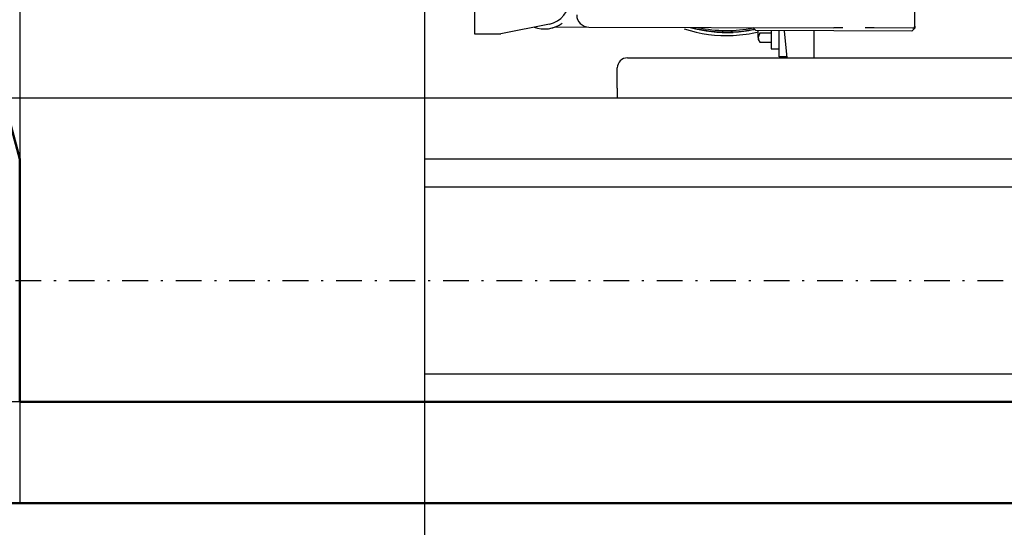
# Model space of a CAD drawing. Header units: centimetres. Extents: x 0 to 55409, y -2708 to 14680.
# Tile 200 of 215: x 53603 to 53652, y 4508 to 4533. Entities that reach past the tile are written whole.
import ezdxf

# ---------------------------------------------------------------- set-up
doc = ezdxf.new("R2010")
doc.units = ezdxf.units.CM
doc.header["$LTSCALE"] = 0.01
doc.linetypes.add('DASHDOT2', pattern=[12.7, 6.35, -3.175, 0, -3.175])
doc.layers.add('A-Grid', color=191, linetype='DASHDOT2')
doc.layers.add('A-konstrukcja', color=7, linetype='Continuous')
doc.layers.add('CKSCIANY_PRZEKR', color=6, linetype='Continuous', lineweight=50)
doc.styles.add('SEACAD_Solid_Edge_ISO', font='seiso.ttf')
doc.dimstyles.new('ISO_(mm)', dxfattribs={"dimtxt": 140, "dimasz": 140, "dimexe": 70, "dimexo": 0, "dimgap": 35, "dimtad": 1, "dimtxsty": 'SEACAD_Solid_Edge_ISO', "dimblk1": '_SE_FILLED', "dimblk2": '_SE_FILLED', "dimsah": 1, "dimcen": 70, "dimadec": 0, "dimazin": 0, "dimtfac": 0.5, "dimtmove": 0, "dimatfit": 3, "dimfxl": 1, "dimarcsym": 0})

# ---------------------------------------------------------------- blocks, each defined once
blk = doc.blocks.new('_SE_FILLED')
at = {"color": 0}
blk.add_line((0, 0), (-1, 0), dxfattribs=at)
blk.add_solid([(0, 0), (-1, -0.1665), (-1, 0.1665), (0, 0)], dxfattribs=at)
blk = doc.blocks.new('*D267')
at = {"color": 0, "linetype": 'Continuous', "lineweight": -2}
for p, q in [((200, -200), (-345.43, -200)), ((-275.43, -550), (-275.43, -340)), ((200, -690), (-345.43, -690))]:
    blk.add_line(p, q, dxfattribs=at)
at = {"color": 0, "lineweight": -2, "xscale": 140, "yscale": 140, "zscale": 140}
for p, rotation in [((-275.43, -200), 90), ((-275.43, -690), 270)]:
    blk.add_blockref('_SE_FILLED', p, dxfattribs=dict(at, rotation=rotation))
at = {"color": 0, "insert": (-380.43, -445), "char_height": 140, "attachment_point": 5, "rotation": 90, "style": 'SEACAD_Solid_Edge_ISO'}
blk.add_mtext('\\A1;490', dxfattribs=at)
blk = doc.blocks.new('*D266')
at = {"color": 0, "linetype": 'Continuous', "lineweight": -2}
for p, q in [((200, -200), (200, 333.42)), ((4300, -100), (4300, 333.42)), ((340, 263.42), (4160, 263.42))]:
    blk.add_line(p, q, dxfattribs=at)
at = {"color": 0, "lineweight": -2, "xscale": 140, "yscale": 140, "zscale": 140, "rotation": 180}
blk.add_blockref('_SE_FILLED', (200, 263.42), dxfattribs=at)
at = {"color": 0, "lineweight": -2, "xscale": 140, "yscale": 140, "zscale": 140}
blk.add_blockref('_SE_FILLED', (4300, 263.42), dxfattribs=at)
at = {"color": 0, "insert": (2250, 368.42), "char_height": 140, "attachment_point": 5, "style": 'SEACAD_Solid_Edge_ISO'}
blk.add_mtext('\\A1;4100', dxfattribs=at)
blk = doc.blocks.new('A$7E8814B2933187')
at = {"color": 7, "linetype": 'Continuous'}
for p, q in [((0, -690), (0, 0)), ((4300, 0), (0, 0)), ((200, -690), (200, -200)), ((4300, -200), (200, -200)), ((231.866, -224.601), (231.828, -237.601)), ((366.865, -224.999), (231.866, -224.601)), ((236.702, -261.636), (231.828, -237.601)), ((235.249, -264.498), (235.2, -281.112)), ((235.2, -281.112), (234.845, -402.162)), ((205, -295.2), (200, -295.2)), ((205, -295.2), (215, -295.2)), ((220, -300.2), (220, -670.2)), ((233.232, -440.607), (233.458, -363.608)), ((234.962, -362.112), (233.458, -363.608)), ((229, -364.8), (227.762, -365.515)), ((227.762, -365.515), (227.762, -371.2)), ((230.072, -364.8), (229, -364.8)), ((230.072, -364.8), (233.454, -364.8)), ((232.381, -365.515), (230.072, -364.8)), ((232.381, -365.515), (232.381, -371.2)), ((233.435, -371.2), (224.5, -371.2)), ((224.5, -371.2), (224.5, -375.2)), ((233.416, -377.662), (220, -378.882)), ((220.5, -378.836), (220.5, -375.2)), ((220.5, -375.2), (233.424, -375.2)), ((233.374, -392.2), (220, -392.2)), ((234.831, -406.669), (234.845, -402.162)), ((234.786, -422.062), (234.799, -417.554)), ((234.73, -441.112), (234.786, -422.062)), ((233.232, -440.607), (234.727, -442.112)), ((235.727, -442.115), (234.727, -442.112)), ((235.727, -442.115), (347.727, -442.443))]:
    blk.add_line(p, q, dxfattribs=at)
for centre, radius, start, end in [((249.264, -259.153), 15, 160.07736, 215.93165), ((248.953, -259.152), 12.5, 191.46491, 269.83128), ((249.264, -259.154), 15, 194.8269, 200.87131), ((241.2, -281.13), 6, 89.83184, 179.83184), ((215, -300.2), 5, 0, 90), ((299, -349.3), 68, 161.8689, 182.679), ((299, -349.3), 66.25, 164.85663, 191.85235), ((299, -349.3), 65.5, 167.54628, 191.4256), ((299, -349.3), 68, 182.679, 193.31737), ((230.203, -369.313), 4.515, 91.66424, 122.72001), ((235.73, -441.115), 1, 179.83184, 269.83184)]:
    blk.add_arc(centre, radius, start, end, dxfattribs=at)
for points in [[(235.017, -331.182), (233.067, -338.073), (232.24, -345.25), (232.575, -352.408)], [(233.886, -362.798), (233.179, -359.382), (232.74, -355.919), (232.575, -352.408)]]:
    blk.add_open_spline(points, degree=3, dxfattribs=at)
dim = blk.add_linear_dim(base=(4300, 263.423), p1=(200, -200), p2=(4300, -100), text='\\A1;<>', dimstyle='ISO_(mm)', dxfattribs=at)
dim.commit()
dim.dimension.update_dxf_attribs({"geometry": '*D266', "text_midpoint": (2250, 263.423), "dimtype": 160})
dim = blk.add_linear_dim(base=(-275.426, -200), p1=(200, -690), p2=(200, -200), angle=90, text='\\A1;<>', dimstyle='ISO_(mm)', dxfattribs=at)
dim.commit()
dim.dimension.update_dxf_attribs({"geometry": '*D267', "text_midpoint": (-275.426, -445), "dimtype": 161})

msp = doc.modelspace()

# ---------------------------------------------------------------- linework, layer by layer
at = {"layer": 'A-Grid', "ltscale": 20}
msp.add_line((53365.419, 4520.604), (54135.635, 4520.604), dxfattribs=at)
at = {"layer": 'A-konstrukcja'}
for p, q in [((53623.23, 5776.604), (53623.23, 4514.604)), ((54022.23, 4526.604), (53623.23, 4526.604)), ((54022.23, 4525.223), (53623.23, 4525.223)), ((54022.23, 4515.985), (53623.23, 4515.985)), ((54022.23, 4514.604), (53589.88, 4514.604))]:
    msp.add_line(p, q, dxfattribs=at)
at = {"layer": 'CKSCIANY_PRZEKR'}
msp.add_line((53672.23, 4509.604), (53585.009, 4509.604), dxfattribs=at)
msp.add_lwpolyline([(53603.23, 5776.604), (53603.23, 5764.604), (53437.369, 5145.604), (53603.23, 4526.604), (53603.23, 4514.604), (53672.23, 4514.604), (53672.23, 4509.604)], dxfattribs=at)

# ---------------------------------------------------------------- block references
at = {"layer": 'A-konstrukcja', "xscale": 0.1, "yscale": 0.1, "zscale": 0.1, "rotation": 90}
msp.add_blockref('A$7E8814B2933187', (53603.23, 4509.604), dxfattribs=at)

doc.saveas('drawing.dxf')
